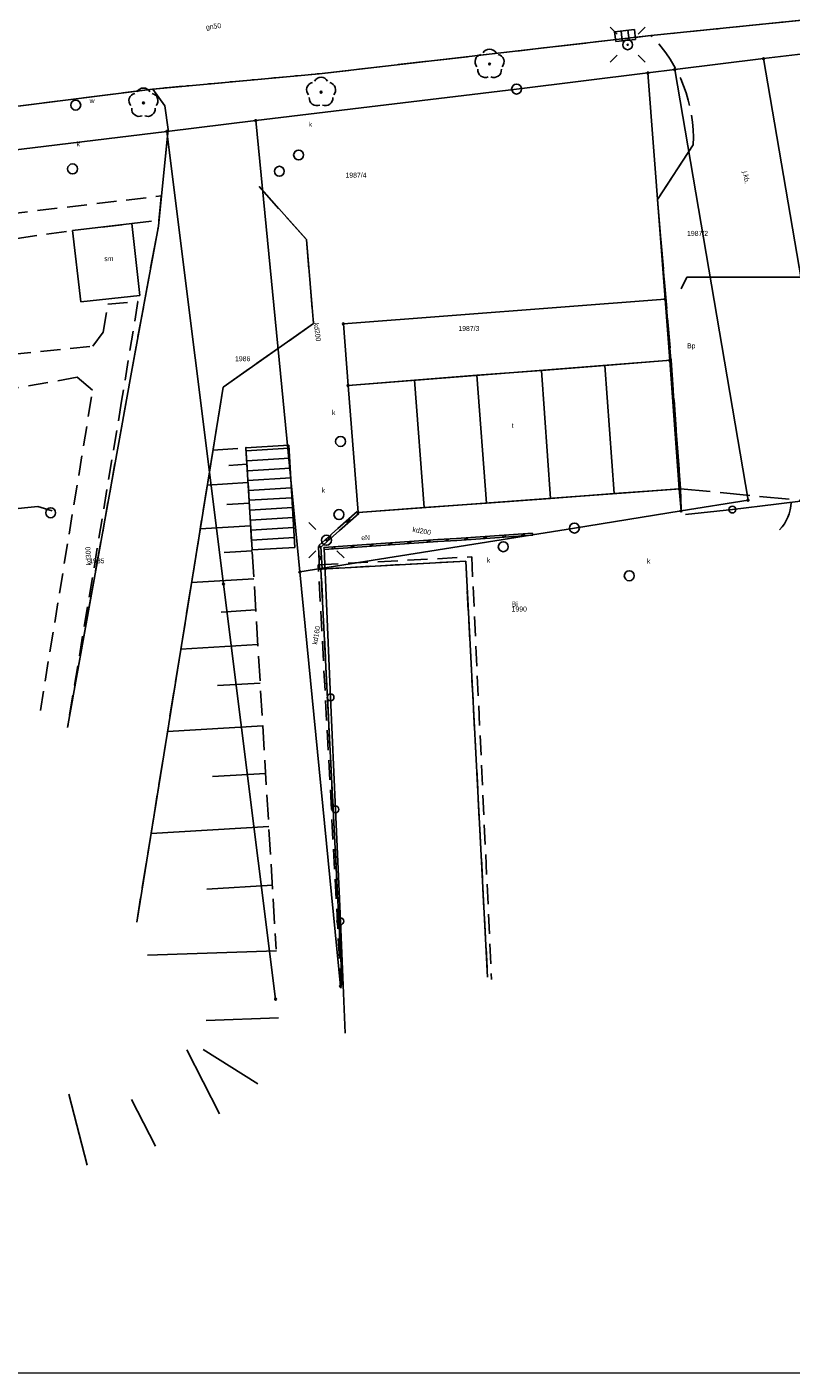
# Model space of a CAD drawing. Extents: x 7583285 to 7585126, y 6019995 to 6020809.
# Tile 40 of 54: x 7584370 to 7584409, y 6020644 to 6020711. Entities that reach past the tile are written whole.
import ezdxf
from ezdxf.enums import TextEntityAlignment as Align

# ---------------------------------------------------------------- set-up
doc = ezdxf.new("R2010")
doc.units = 0
doc.header["$MEASUREMENT"] = 0
for name, pattern in [('1_1', [0]), ('1_14', [1, 0, -1]), ('1_OTDI', [0]), ('1_OTDM', [0]), ('1_OTKC', [1.5, 1, -0.5]), ('1_OTKJ', [2, 1.5, -0.5]), ('1_OTKK', [0]), ('1_OTKS', [0]), ('1_OTKSG', [0]), ('1_OTRK', [1.75, 1.25, -0.5]), ('1_OTRKG', [1.75, 1.25, -0.5]), ('3', [1, 0.5, -0.5]), ('3_EGBN', [0]), ('3_EGBU_A', [0]), ('4_SUPP_P', [2, 1.5, -0.5])]:
    doc.linetypes.add(name, pattern=pattern)
doc.layers.get('0').update_dxf_attribs({"linetype": 'CONTINUOUS', "lineweight": 5})
doc.layers.add('0 obrzeże', color=51, linetype='3', lineweight=30)
doc.layers.add('Dzialki', color=3, linetype='CONTINUOUS', lineweight=25)
for name, color, linetype in [('EGBB_E_T_0', 7, 'CONTINUOUS'), ('EGBB_L_0', 36, '3_EGBU_A'), ('EGBC_L_0', 7, '3_EGBN'), ('Numery_dzialek', 7, 'CONTINUOUS'), ('Numery_uzytkow', 3, 'CONTINUOUS'), ('OTD_E_T_5', 7, 'CONTINUOUS'), ('OTD_L_12', 7, 'CONTINUOUS'), ('OTD_L_14', 7, '1_OTDI'), ('OTD_L_8', 7, '1_OTDM'), ('OTK_E_T_0', 7, 'CONTINUOUS'), ('OTK_L_0', 7, '1_OTKJ'), ('OTK_L_1', 7, '1_OTKK'), ('OTK_L_2', 7, '1_OTKC'), ('OTK_L_6', 7, '1_OTKS'), ('OTO_L_0', 7, 'CONTINUOUS'), ('OTO_L_1', 7, 'CONTINUOUS'), ('OTR_L_1', 7, '1_OTRK'), ('OTZ_T_0', 96, 'CONTINUOUS'), ('P_SUTP_L_0', 30, '4_SUPP_P'), ('Punkty', 7, 'CONTINUOUS'), ('SUE_T_3', 7, 'CONTINUOUS'), ('SUEP_E_T_0', 1, 'CONTINUOUS'), ('SUGP_E_T_0', 52, 'CONTINUOUS'), ('SUK_E_T_4', 36, 'CONTINUOUS'), ('SUK_T_1', 36, 'CONTINUOUS'), ('SUK_T_3', 36, 'CONTINUOUS'), ('SUKP_E_T_0', 36, 'CONTINUOUS'), ('SUP_E_T_1', 7, 'CONTINUOUS'), ('SUP_T_0', 7, 'CONTINUOUS'), ('SUP_T_2', 7, 'CONTINUOUS'), ('SUP_T_4', 7, 'CONTINUOUS')]:
    doc.layers.add(name, color=color, linetype=linetype)

# ---------------------------------------------------------------- blocks, each defined once
blk = doc.blocks.new('GRO')
at = {"linetype": 'Continuous'}
blk.add_circle((0, 0), 0.045, dxfattribs=at)
blk = doc.blocks.new('GRT')
at = {"linetype": 'Continuous'}
blk.add_circle((0, 0), 0.25, dxfattribs=at)
blk = doc.blocks.new('1_OTZL')
at = {"linetype": 'Continuous'}
blk.add_circle((0, 0), 0.045, dxfattribs=at)
for centre, start, end in [((0, 0.375), 30.14012, 149.85988), ((-0.357, 0.116), 102.14447, 221.86002), ((0.357, 0.116), 318.13998, 77.85553), ((-0.22, -0.303), 174.14818, 293.85423), ((0.22, -0.303), 246.14577, 5.85182)]:
    blk.add_arc(centre, 0.375, start, end, dxfattribs=at)
blk = doc.blocks.new('4_SUEO_W')
at = {"linetype": 'Continuous'}
for p, q in [((-0.5303, 0.5303), (-0.8839, 0.8839)), ((0.5303, 0.5303), (0.8839, 0.8839)), ((-0.5303, -0.5303), (-0.8839, -0.8839)), ((0.5303, -0.5303), (0.8839, -0.8839))]:
    blk.add_line(p, q, dxfattribs=at)
blk.add_circle((0, 0), 0.025, dxfattribs=at)
blk = doc.blocks.new('4_SUPP')
at = {"linetype": 'Continuous'}
blk.add_circle((0, 0), 0.25, dxfattribs=at)
blk = doc.blocks.new('4_SUKK')
at = {"linetype": 'Continuous'}
for p, q in [((-0.5, -0.25), (-0.5, 0.25)), ((-0.5, 0.25), (0.5, 0.25)), ((-0.175, 0.25), (-0.175, -0.25)), ((0.175, 0.25), (0.175, -0.25)), ((0.5, 0.25), (0.5, -0.25)), ((0.5, -0.25), (-0.5, -0.25))]:
    blk.add_line(p, q, dxfattribs=at)
blk = doc.blocks.new('4_SUKS')
at = {"linetype": 'Continuous'}
blk.add_circle((0, 0), 0.25, dxfattribs=at)
blk = doc.blocks.new('4_SUPK')
at = {"linetype": 'Continuous'}
blk.add_circle((0, 0), 0.25, dxfattribs=at)
blk = doc.blocks.new('4_SUPW')
at = {"linetype": 'Continuous'}
blk.add_circle((0, 0), 0.25, dxfattribs=at)

msp = doc.modelspace()

# ---------------------------------------------------------------- linework, layer by layer
at = {"lineweight": 9}
msp.add_lwpolyline([(7584509.239, 6020643.695), (7584299.239, 6020643.695), (7584299.239, 6020792.195), (7584509.239, 6020792.195), (7584509.239, 6020643.695)], dxfattribs=at)
at = {"layer": '0 obrzeże', "lineweight": 30}
msp.add_line((7584377.695, 6020706.231), (7584377.695, 6020706.231), dxfattribs=at)
at = {"layer": 'Dzialki'}
for p, q in [((7584403, 6020709.31), (7584407.47, 6020709.86)), ((7584409.46, 6020710.11), (7584407.47, 6020709.86)), ((7584407.47, 6020709.86), (7584413.41, 6020674.97)), ((7584395.04, 6020708.33), (7584401.65, 6020709.14)), ((7584401.65, 6020709.14), (7584403, 6020709.31)), ((7584401.65, 6020709.14), (7584402.51, 6020697.76)), ((7584403, 6020709.31), (7584406.69, 6020687.63)), ((7584381.91, 6020706.74), (7584395.04, 6020708.33)), ((7584377.44, 6020706.2), (7584381.91, 6020706.74)), ((7584381.91, 6020706.74), (7584384.13, 6020684.02)), ((7584377.44, 6020706.2), (7584316.88, 6020698.83)), ((7584380.29, 6020683.41), (7584377.44, 6020706.2)), ((7584386.32, 6020696.51), (7584402.51, 6020697.76)), ((7584402.51, 6020697.76), (7584402.75, 6020694.67)), ((7584386.56, 6020693.41), (7584386.32, 6020696.51)), ((7584402.75, 6020694.67), (7584403.23, 6020688.21)), ((7584387.06, 6020687.01), (7584386.56, 6020693.41)), ((7584403.23, 6020688.21), (7584387.06, 6020687.01)), ((7584403.23, 6020688.21), (7584403.32, 6020687.09)), ((7584406.69, 6020687.63), (7584403.32, 6020687.09)), ((7584403.32, 6020687.09), (7584397.95, 6020686.23)), ((7584397.95, 6020686.23), (7584384.13, 6020684.02)), ((7584382.91, 6020662.52), (7584380.29, 6020683.41)), ((7584384.13, 6020684.02), (7584386.18, 6020663.17))]:
    msp.add_line(p, q, dxfattribs=at)
at = {"layer": 'EGBB_L_0', "linetype": '3_EGBU_A'}
for p, q in [((7584386.56, 6020693.41), (7584402.81, 6020694.68)), ((7584402.81, 6020694.68), (7584403.29, 6020688.21)), ((7584387.06, 6020687.01), (7584386.56, 6020693.41)), ((7584403.29, 6020688.21), (7584387.06, 6020687.01))]:
    msp.add_line(p, q, dxfattribs=at)
at = {"layer": 'EGBC_L_0', "linetype": '3_EGBN'}
for p, q in [((7584396.29, 6020694.17), (7584399.48, 6020694.41)), ((7584399.48, 6020694.41), (7584402.81, 6020694.68)), ((7584399.48, 6020694.41), (7584399.95, 6020687.97)), ((7584402.81, 6020694.68), (7584403.29, 6020688.21)), ((7584389.9, 6020693.68), (7584386.56, 6020693.41)), ((7584393.04, 6020693.92), (7584389.9, 6020693.68)), ((7584389.9, 6020693.68), (7584390.38, 6020687.26)), ((7584393.04, 6020693.92), (7584396.29, 6020694.17)), ((7584393.52, 6020687.49), (7584393.04, 6020693.92)), ((7584396.29, 6020694.17), (7584396.75, 6020687.72)), ((7584386.56, 6020693.41), (7584387.06, 6020687.01)), ((7584403.29, 6020688.21), (7584399.95, 6020687.97)), ((7584390.38, 6020687.26), (7584393.52, 6020687.49)), ((7584396.75, 6020687.72), (7584393.52, 6020687.49)), ((7584399.95, 6020687.97), (7584396.75, 6020687.72)), ((7584387.06, 6020687.01), (7584390.38, 6020687.26))]:
    msp.add_line(p, q, dxfattribs=at)
at = {"layer": 'Numery_dzialek', "linetype": 'Continuous'}
for p, q in [((7584403.321, 6020698.276), (7584403.616, 6020698.858)), ((7584403.616, 6020698.858), (7584410.455, 6020698.858))]:
    msp.add_line(p, q, dxfattribs=at)
at = {"layer": 'OTD_L_12'}
for p, q in [((7584386.05, 6020686.21), (7584387.01, 6020687.06)), ((7584386.13, 6020686.11), (7584387.1, 6020686.97)), ((7584387.01, 6020687.06), (7584387.1, 6020686.97)), ((7584385.09, 6020685.36), (7584386.05, 6020686.21)), ((7584385.17, 6020685.26), (7584386.13, 6020686.11)), ((7584386.52, 6020686.46), (7584386.53, 6020686.63)), ((7584386.62, 6020686.54), (7584386.63, 6020686.72)), ((7584385.56, 6020685.6), (7584385.57, 6020685.78)), ((7584385.65, 6020685.69), (7584385.67, 6020685.87)), ((7584388.21, 6020685.45), (7584387.25, 6020685.39)), ((7584387.73, 6020685.42), (7584387.64, 6020685.31)), ((7584387.83, 6020685.43), (7584387.74, 6020685.32)), ((7584389.16, 6020685.52), (7584388.21, 6020685.45)), ((7584389.17, 6020685.42), (7584388.21, 6020685.35)), ((7584388.68, 6020685.48), (7584388.6, 6020685.38)), ((7584388.78, 6020685.49), (7584388.69, 6020685.38)), ((7584390.12, 6020685.58), (7584389.16, 6020685.52)), ((7584390.12, 6020685.48), (7584389.17, 6020685.42)), ((7584389.64, 6020685.55), (7584389.55, 6020685.44)), ((7584389.73, 6020685.56), (7584389.65, 6020685.45)), ((7584391.07, 6020685.65), (7584390.12, 6020685.58)), ((7584391.08, 6020685.55), (7584390.12, 6020685.48)), ((7584390.59, 6020685.61), (7584390.5, 6020685.51)), ((7584390.69, 6020685.62), (7584390.6, 6020685.51)), ((7584392.02, 6020685.71), (7584391.07, 6020685.65)), ((7584392.03, 6020685.61), (7584391.08, 6020685.55)), ((7584391.55, 6020685.68), (7584391.46, 6020685.57)), ((7584391.64, 6020685.69), (7584391.55, 6020685.58)), ((7584392.98, 6020685.78), (7584392.02, 6020685.71)), ((7584392.99, 6020685.68), (7584392.03, 6020685.61)), ((7584392.5, 6020685.74), (7584392.41, 6020685.64)), ((7584392.6, 6020685.75), (7584392.51, 6020685.64)), ((7584393.93, 6020685.84), (7584392.98, 6020685.78)), ((7584393.94, 6020685.74), (7584392.99, 6020685.68)), ((7584393.46, 6020685.81), (7584393.37, 6020685.7)), ((7584393.55, 6020685.82), (7584393.46, 6020685.71)), ((7584394.89, 6020685.91), (7584393.93, 6020685.84)), ((7584394.89, 6020685.81), (7584393.94, 6020685.74)), ((7584394.41, 6020685.87), (7584394.32, 6020685.77)), ((7584394.51, 6020685.88), (7584394.42, 6020685.78)), ((7584395.84, 6020685.97), (7584394.89, 6020685.91)), ((7584395.85, 6020685.87), (7584394.89, 6020685.81)), ((7584395.36, 6020685.94), (7584395.28, 6020685.83)), ((7584395.46, 6020685.95), (7584395.37, 6020685.84)), ((7584395.85, 6020685.87), (7584395.84, 6020685.97)), ((7584385.12, 6020684.17), (7584385.07, 6020685.31)), ((7584385.07, 6020685.31), (7584385.19, 6020685.31)), ((7584385.09, 6020685.36), (7584385.17, 6020685.26)), ((7584385.22, 6020684.74), (7584385.09, 6020684.85)), ((7584385.23, 6020684.63), (7584385.09, 6020684.74)), ((7584385.25, 6020684.17), (7584385.19, 6020685.31)), ((7584386.3, 6020685.32), (7584385.34, 6020685.26)), ((7584385.35, 6020685.16), (7584385.34, 6020685.26)), ((7584386.31, 6020685.22), (7584385.35, 6020685.16)), ((7584385.82, 6020685.29), (7584385.73, 6020685.18)), ((7584385.92, 6020685.29), (7584385.83, 6020685.19)), ((7584387.25, 6020685.39), (7584386.3, 6020685.32)), ((7584387.26, 6020685.29), (7584386.31, 6020685.22)), ((7584386.78, 6020685.35), (7584386.69, 6020685.25)), ((7584386.87, 6020685.36), (7584386.78, 6020685.25)), ((7584388.21, 6020685.35), (7584387.26, 6020685.29)), ((7584385.12, 6020684.17), (7584385.25, 6020684.17))]:
    msp.add_line(p, q, dxfattribs=at)
at = {"layer": 'OTD_L_14', "linetype": '1_OTDI'}
for p, q in [((7584392.48, 6020684.57), (7584385.19, 6020684.17)), ((7584385.19, 6020684.17), (7584386.26, 6020663.24)), ((7584393.58, 6020663.63), (7584392.48, 6020684.57))]:
    msp.add_line(p, q, dxfattribs=at)
at = {"layer": 'OTD_L_8', "linetype": '1_OTDM'}
for p, q in [((7584375.68, 6020701.56), (7584372.69, 6020701.21)), ((7584372.69, 6020701.21), (7584373.1, 6020697.62)), ((7584376.08, 6020697.94), (7584375.68, 6020701.56)), ((7584373.1, 6020697.62), (7584376.08, 6020697.94))]:
    msp.add_line(p, q, dxfattribs=at)
at = {"layer": 'OTK_L_0', "linetype": '1_14'}
for p, q in [((7584401.8, 6020711.02), (7584411.85, 6020712.05)), ((7584385.11, 6020709.1), (7584376.73, 6020708.33))]:
    msp.add_line(p, q, dxfattribs=at)
at = {"layer": 'OTK_L_0', "linetype": '1_OTKJ'}
for p, q in [((7584401.8, 6020711.02), (7584411.85, 6020712.05)), ((7584385.11, 6020709.1), (7584401.8, 6020711.02)), ((7584376.73, 6020708.33), (7584385.11, 6020709.1)), ((7584355.38, 6020705.63), (7584376.73, 6020708.33)), ((7584377.33, 6020707.48), (7584376.73, 6020708.33)), ((7584377.5, 6020706.3), (7584377.33, 6020707.48)), ((7584377.16, 6020702.95), (7584377.5, 6020706.3)), ((7584403.93, 6020705.52), (7584402.13, 6020702.77)), ((7584382.08, 6020703.42), (7584384.46, 6020700.76)), ((7584377.01, 6020701.43), (7584377.16, 6020702.95)), ((7584402.13, 6020702.77), (7584402.82, 6020694.68)), ((7584376.26, 6020697.36), (7584377.01, 6020701.43)), ((7584384.46, 6020700.76), (7584384.82, 6020696.52)), ((7584375.62, 6020693.9), (7584376.26, 6020697.36)), ((7584384.82, 6020696.52), (7584380.27, 6020693.33)), ((7584402.82, 6020694.68), (7584403.29, 6020688.21)), ((7584372.44, 6020676.2), (7584375.62, 6020693.9)), ((7584380.27, 6020693.33), (7584375.92, 6020666.39)), ((7584403.29, 6020688.21), (7584411.31, 6020687.43))]:
    msp.add_line(p, q, dxfattribs=at)
msp.add_arc((7584396.608, 6020705.847), 7.334, 357.42069, 44.88261, dxfattribs=at)
at = {"layer": 'OTK_L_1', "linetype": '1_OTKK'}
for p, q in [((7584411.85, 6020712.05), (7584401.8, 6020711.02)), ((7584401.8, 6020711.02), (7584385.11, 6020709.1)), ((7584385.11, 6020709.1), (7584376.73, 6020708.33)), ((7584376.73, 6020708.33), (7584355.38, 6020705.63)), ((7584377.33, 6020707.48), (7584376.73, 6020708.33)), ((7584377.5, 6020706.3), (7584377.33, 6020707.48)), ((7584377.16, 6020702.95), (7584377.5, 6020706.3)), ((7584403.93, 6020705.52), (7584402.13, 6020702.77)), ((7584382.08, 6020703.42), (7584384.46, 6020700.76)), ((7584377.01, 6020701.43), (7584377.16, 6020702.95)), ((7584402.13, 6020702.77), (7584402.81, 6020694.68)), ((7584376.26, 6020697.36), (7584377.01, 6020701.43)), ((7584384.46, 6020700.76), (7584384.82, 6020696.52)), ((7584375.62, 6020693.9), (7584376.26, 6020697.36)), ((7584384.82, 6020696.52), (7584380.27, 6020693.33)), ((7584372.44, 6020676.2), (7584375.62, 6020693.9)), ((7584380.27, 6020693.33), (7584375.92, 6020666.39))]:
    msp.add_line(p, q, dxfattribs=at)
at = {"layer": 'OTK_L_2', "linetype": '1_OTKC'}
for p, q in [((7584366.46, 6020701.68), (7584377.16, 6020702.95)), ((7584377.04, 6020701.72), (7584377.16, 6020702.95)), ((7584375.68, 6020701.56), (7584377.04, 6020701.72)), ((7584359.51, 6020699.32), (7584372.69, 6020701.21)), ((7584372.69, 6020701.21), (7584375.68, 6020701.56)), ((7584374.46, 6020697.5), (7584375.98, 6020697.63)), ((7584375.98, 6020697.63), (7584375.16, 6020692.62)), ((7584374.23, 6020696.1), (7584374.46, 6020697.5)), ((7584373.72, 6020695.39), (7584374.23, 6020696.1)), ((7584369.59, 6020694.97), (7584373.72, 6020695.39)), ((7584372.93, 6020693.82), (7584368.77, 6020693.1)), ((7584373.7, 6020693.18), (7584372.93, 6020693.82)), ((7584371.07, 6020677.04), (7584373.7, 6020693.18)), ((7584375.16, 6020692.62), (7584372.44, 6020676.2)), ((7584385.06, 6020684.38), (7584392.78, 6020684.78)), ((7584392.78, 6020684.78), (7584393.78, 6020663.5)), ((7584386.2, 6020663.07), (7584385.06, 6020684.38)), ((7584385.19, 6020684.17), (7584392.48, 6020684.57)), ((7584386.26, 6020663.24), (7584385.19, 6020684.17)), ((7584392.48, 6020684.57), (7584393.58, 6020663.63))]:
    msp.add_line(p, q, dxfattribs=at)
at = {"layer": 'OTK_L_2', "linetype": '1_14'}
msp.add_line((7584385.06, 6020684.38), (7584385.19, 6020684.17), dxfattribs=at)
at = {"layer": 'OTK_L_6', "linetype": '1_OTKS'}
for p, q in [((7584383.57, 6020690.4), (7584381.42, 6020690.27)), ((7584383.88, 6020685.26), (7584383.57, 6020690.4)), ((7584381.73, 6020685.13), (7584383.88, 6020685.26))]:
    msp.add_line(p, q, dxfattribs=at)
at = {"layer": 'OTK_L_6', "linetype": '1_OTKSG'}
msp.add_line((7584381.42, 6020690.27), (7584381.73, 6020685.13), dxfattribs=at)
at = {"layer": 'OTK_L_6', "linetype": '1_1'}
for p, q in [((7584381.43, 6020690.12), (7584383.58, 6020690.25)), ((7584381.46, 6020689.62), (7584383.61, 6020689.75)), ((7584381.49, 6020689.12), (7584383.64, 6020689.25)), ((7584381.52, 6020688.63), (7584383.67, 6020688.76)), ((7584381.55, 6020688.13), (7584383.7, 6020688.26)), ((7584381.58, 6020687.63), (7584383.73, 6020687.76)), ((7584381.61, 6020687.13), (7584383.76, 6020687.26)), ((7584381.64, 6020686.63), (7584383.79, 6020686.76)), ((7584381.67, 6020686.13), (7584383.82, 6020686.26)), ((7584381.7, 6020685.63), (7584383.85, 6020685.76))]:
    msp.add_line(p, q, dxfattribs=at)
msp.add_point((7584381.73, 6020685.13), dxfattribs=at)
at = {"layer": 'OTO_L_0'}
for p, q in [((7584403.29, 6020688.21), (7584403.32, 6020687.16)), ((7584403.54, 6020686.91), (7584405.9, 6020687.16)), ((7584385.35, 6020685.21), (7584385.68, 6020677.71)), ((7584385.68, 6020677.71), (7584385.92, 6020672.07)), ((7584385.92, 6020672.07), (7584386.17, 6020666.44)), ((7584386.17, 6020666.44), (7584386.42, 6020660.8))]:
    msp.add_line(p, q, dxfattribs=at)
for centre in [(7584385.68, 6020677.71), (7584385.92, 6020672.07), (7584386.17, 6020666.44)]:
    msp.add_circle(centre, 0.17, dxfattribs=at)
at = {"layer": 'OTO_L_1'}
for p, q in [((7584409.6, 6020687.62), (7584408.11, 6020687.43)), ((7584408.11, 6020687.43), (7584405.9, 6020687.16))]:
    msp.add_line(p, q, dxfattribs=at)
msp.add_circle((7584405.9, 6020687.16), 0.17, dxfattribs=at)
msp.add_arc((7584406.855, 6020687.554), 2, 315.07135, 359.14572, dxfattribs=at)
at = {"layer": 'OTR_L_1', "linetype": '1_OTRK'}
for p, q in [((7584375.92, 6020666.39), (7584379.76, 6020690.16)), ((7584379.76, 6020690.16), (7584381.42, 6020690.27))]:
    msp.add_line(p, q, dxfattribs=at)
at = {"layer": 'OTR_L_1', "linetype": '1_OTRKG'}
msp.add_line((7584381.42, 6020690.27), (7584382.94, 6020665.04), dxfattribs=at)
at = {"layer": 'OTR_L_1', "linetype": '1_1'}
for p, q in [((7584381.47, 6020689.44), (7584380.55, 6020689.38)), ((7584381.52, 6020688.52), (7584379.47, 6020688.39)), ((7584381.59, 6020687.49), (7584380.45, 6020687.42)), ((7584381.65, 6020686.35), (7584379.12, 6020686.2)), ((7584381.73, 6020685.09), (7584380.32, 6020685)), ((7584381.82, 6020683.68), (7584378.68, 6020683.49)), ((7584381.91, 6020682.11), (7584380.17, 6020682)), ((7584382.02, 6020680.37), (7584378.14, 6020680.13)), ((7584382.13, 6020678.43), (7584379.98, 6020678.3)), ((7584382.26, 6020676.27), (7584377.47, 6020675.99)), ((7584382.41, 6020673.88), (7584379.74, 6020673.72)), ((7584382.57, 6020671.21), (7584376.64, 6020670.85)), ((7584382.75, 6020668.25), (7584379.45, 6020668.05)), ((7584382.95, 6020664.95), (7584376.47, 6020664.73)), ((7584383.06, 6020661.58), (7584379.42, 6020661.45)), ((7584380.08, 6020656.75), (7584378.45, 6020659.97)), ((7584382.02, 6020658.25), (7584379.26, 6020659.99)), ((7584373.42, 6020654.16), (7584372.5, 6020657.74)), ((7584376.86, 6020655.11), (7584375.66, 6020657.47))]:
    msp.add_line(p, q, dxfattribs=at)
msp.add_point((7584381.42, 6020690.27), dxfattribs=at)
at = {"layer": 'P_SUTP_L_0', "linetype": '4_SUPP_P'}
for p, q in [((7584370.95, 6020687.31), (7584368.24, 6020687.04)), ((7584371.66, 6020687.1), (7584370.95, 6020687.31))]:
    msp.add_line(p, q, dxfattribs=at)

# ---------------------------------------------------------------- block references
at = {"layer": 'OTZ_T_0'}
for p in [(7584393.68, 6020709.59), (7584385.2, 6020708.17), (7584376.26, 6020707.63)]:
    msp.add_blockref('1_OTZL', p, dxfattribs=at)
at = {"layer": 'Punkty'}
for name, p in [('GRO', (7584407.47, 6020709.86)), ('GRO', (7584401.65, 6020709.14)), ('GRO', (7584403, 6020709.31)), ('GRT', (7584395.04, 6020708.33)), ('GRO', (7584381.91, 6020706.74)), ('GRO', (7584377.44, 6020706.2)), ('GRO', (7584402.51, 6020697.76)), ('GRO', (7584386.32, 6020696.51)), ('GRO', (7584402.75, 6020694.67)), ('GRO', (7584386.56, 6020693.41)), ('GRO', (7584403.23, 6020688.21)), ('GRO', (7584406.69, 6020687.63)), ('GRO', (7584387.06, 6020687.01)), ('GRO', (7584403.32, 6020687.09)), ('GRT', (7584397.95, 6020686.23)), ('GRO', (7584384.13, 6020684.02)), ('GRO', (7584380.29, 6020683.41)), ('GRO', (7584386.18, 6020663.17)), ('GRO', (7584382.91, 6020662.52))]:
    msp.add_blockref(name, p, dxfattribs=at)
at = {"layer": 'SUE_T_3'}
for name, p in [('4_SUEO_W', (7584400.63, 6020710.56)), ('4_SUPP', (7584400.63, 6020710.56)), ('4_SUEO_W', (7584385.47, 6020685.62)), ('4_SUPP', (7584385.47, 6020685.62))]:
    msp.add_blockref(name, p, dxfattribs=at)
at = {"layer": 'SUK_T_1', "rotation": 6.413510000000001}
msp.add_blockref('4_SUKK', (7584400.5, 6020711.02), dxfattribs=at)
at = {"layer": 'SUK_T_3'}
for p in [(7584384.07, 6020705.01), (7584372.69, 6020704.31), (7584383.1, 6020704.19), (7584386.18, 6020690.59), (7584386.1, 6020686.91), (7584394.37, 6020685.29), (7584400.71, 6020683.83)]:
    msp.add_blockref('4_SUKS', p, dxfattribs=at)
at = {"layer": 'SUP_T_0'}
msp.add_blockref('4_SUPK', (7584371.59, 6020687), dxfattribs=at)
at = {"layer": 'SUP_T_2'}
for p in [(7584400.63, 6020710.56), (7584385.47, 6020685.62)]:
    msp.add_blockref('4_SUPP', p, dxfattribs=at)
at = {"layer": 'SUP_T_4', "rotation": 0.413845}
msp.add_blockref('4_SUPW', (7584372.85, 6020707.52), dxfattribs=at)

# ---------------------------------------------------------------- texts
at = {"layer": 'EGBB_E_T_0'}
msp.add_text('t', height=0.25, dxfattribs=at).set_placement((7584394.85, 6020691.39), align=Align.MIDDLE)
at = {"layer": 'Numery_dzialek'}
for s, p in [('1987/4', (7584386.43, 6020704.12)), ('1987/2', (7584403.62, 6020701.19)), ('1987/3', (7584392.11, 6020696.4)), ('1986', (7584380.87, 6020694.88)), ('1985', (7584373.53, 6020684.71)), ('1990', (7584394.79, 6020682.28))]:
    msp.add_text(s, height=0.25, dxfattribs=at).set_placement(p, align=Align.TOP_LEFT)
at = {"layer": 'Numery_uzytkow'}
msp.add_text('Bp', height=0.25, dxfattribs=at).set_placement((7584403.62, 6020695.53), align=Align.TOP_LEFT)
msp.add_text('Bi', height=0.25, dxfattribs=at).set_placement((7584394.79, 6020682.28))
at = {"layer": 'OTD_E_T_5'}
msp.add_text('sm', height=0.25, dxfattribs=at).set_placement((7584374.52, 6020699.79), align=Align.MIDDLE)
at = {"layer": 'OTK_E_T_0'}
msp.add_text('j.kb.', height=0.25, rotation=279.27843, dxfattribs=at).set_placement((7584406.57, 6020703.88), align=Align.MIDDLE)
at = {"layer": 'SUEP_E_T_0'}
msp.add_text('eN', height=0.25, rotation=2.05044, dxfattribs=at).set_placement((7584387.44, 6020685.75), align=Align.MIDDLE)
at = {"layer": 'SUGP_E_T_0'}
msp.add_text('gn50', height=0.25, rotation=6.74999, dxfattribs=at).set_placement((7584379.79, 6020711.45), align=Align.MIDDLE)
at = {"layer": 'SUK_E_T_4'}
for p in [(7584384.58, 6020706.68), (7584385.75, 6020692.17), (7584385.23, 6020688.26), (7584393.54, 6020684.74), (7584401.6, 6020684.69)]:
    msp.add_text('k', height=0.25, dxfattribs=at).set_placement(p, align=Align.TOP_LEFT)
msp.add_text('k', height=0.25, dxfattribs=at).set_placement((7584373.07, 6020705.69), align=Align.TOP_RIGHT)
at = {"layer": 'SUKP_E_T_0'}
msp.add_text('kd200', height=0.25, rotation=277.16297, dxfattribs=at).set_placement((7584385.08, 6020696.58), align=Align.TOP_LEFT)
for s, rotation, p in [('kd200', 349.40436, (7584390.27, 6020686.09)), ('kd300', 92.98717, (7584373.48, 6020684.82)), ('kd160', 79.77788, (7584384.95, 6020680.84))]:
    msp.add_text(s, height=0.25, rotation=rotation, dxfattribs=at).set_placement(p, align=Align.MIDDLE)
at = {"layer": 'SUP_E_T_1'}
msp.add_text('w', height=0.25, dxfattribs=at).set_placement((7584373.55, 6020707.87), align=Align.TOP_LEFT)

doc.saveas('drawing.dxf')
